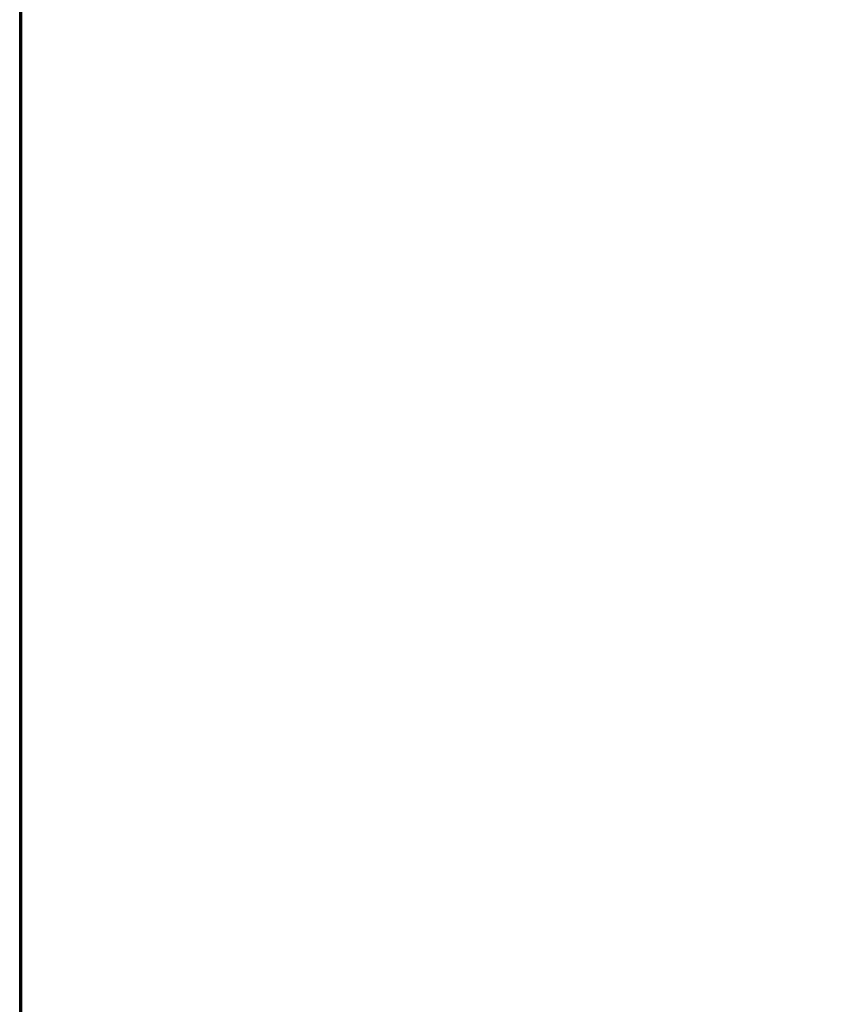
# Model space of a CAD drawing. Extents: x -4.8 to 35.9, y -3 to 20.9.
# Tile 2 of 256: x 0 to 4.7, y 9.5 to 15.2. Entities that reach past the tile are written whole.
import ezdxf

# ---------------------------------------------------------------- set-up
doc = ezdxf.new("R2010")
doc.units = 0

# ---------------------------------------------------------------- blocks, each defined once
blk = doc.blocks.new('Box-9c5aac30-f8ae-4034-90b2-d7c4fc0b7434')
at = {"color": 253, "linetype": 'Continuous', "true_color": 0xa0a0a0, "transparency": 33554687}
mesh = blk.add_polyface(dxfattribs=at)
corners = [(0, 0), (34, 0), (34, 19), (0, 19), (0, 0, 0.01), (34, 0, 0.01), (34, 19, 0.01), (0, 19, 0.01)]
mesh.append_faces([[corners[k] for k in face] for face in [(0, 1, 2, 3), (4, 5, 6, 7), (0, 1, 5, 4), (1, 2, 6, 5), (2, 3, 7, 6), (3, 0, 4, 7)]], dxfattribs={"color": 253})
blk = doc.blocks.new('Box-2bf854d7-3f64-4721-a526-d72fa3e3e497')
at = {"color": 253, "linetype": 'Continuous', "true_color": 0xa0a0a0, "transparency": 33554687}
mesh = blk.add_polyface(dxfattribs=at)
corners = [(0, 0), (34, 0), (34, 19), (0, 19), (0, 0, 0.01), (34, 0, 0.01), (34, 19, 0.01), (0, 19, 0.01)]
mesh.append_faces([[corners[k] for k in face] for face in [(0, 1, 2, 3), (4, 5, 6, 7), (0, 1, 5, 4), (1, 2, 6, 5), (2, 3, 7, 6), (3, 0, 4, 7)]], dxfattribs={"color": 253})
blk = doc.blocks.new('Box-792172cc-38fc-48f7-8aba-667be4cc7bfc')
at = {"color": 253, "linetype": 'Continuous', "true_color": 0xa0a0a0, "transparency": 33554687}
mesh = blk.add_polyface(dxfattribs=at)
corners = [(0, 0), (0.01, 0), (0.01, 19), (0, 19), (0, 0, 11.5), (0.01, 0, 11.5), (0.01, 19, 11.5), (0, 19, 11.5)]
mesh.append_faces([[corners[k] for k in face] for face in [(0, 1, 2, 3), (4, 5, 6, 7), (0, 1, 5, 4), (1, 2, 6, 5), (2, 3, 7, 6), (3, 0, 4, 7)]], dxfattribs={"color": 253})
blk = doc.blocks.new('b8be9b5a-3320-4f0e-bbbc-f388bb5e2de7')
at = {"linetype": 'Continuous', "transparency": 33554687}
for name, p in [('Box-9c5aac30-f8ae-4034-90b2-d7c4fc0b7434', (0, 0)), ('Box-2bf854d7-3f64-4721-a526-d72fa3e3e497', (0, 0, 11.49)), ('Box-792172cc-38fc-48f7-8aba-667be4cc7bfc', (0, 0))]:
    blk.add_blockref(name, p, dxfattribs=at)
blk = doc.blocks.new('008a4192-8c0a-4d11-a3e0-f67c3f4d5a44')
at = {"linetype": 'Continuous', "transparency": 33554687}
blk.add_blockref('b8be9b5a-3320-4f0e-bbbc-f388bb5e2de7', (0, 0), dxfattribs=at)

msp = doc.modelspace()

# ---------------------------------------------------------------- block references
at = {"transparency": 33554687}
msp.add_blockref('008a4192-8c0a-4d11-a3e0-f67c3f4d5a44', (0, 0), dxfattribs=at)

doc.saveas('drawing.dxf')
